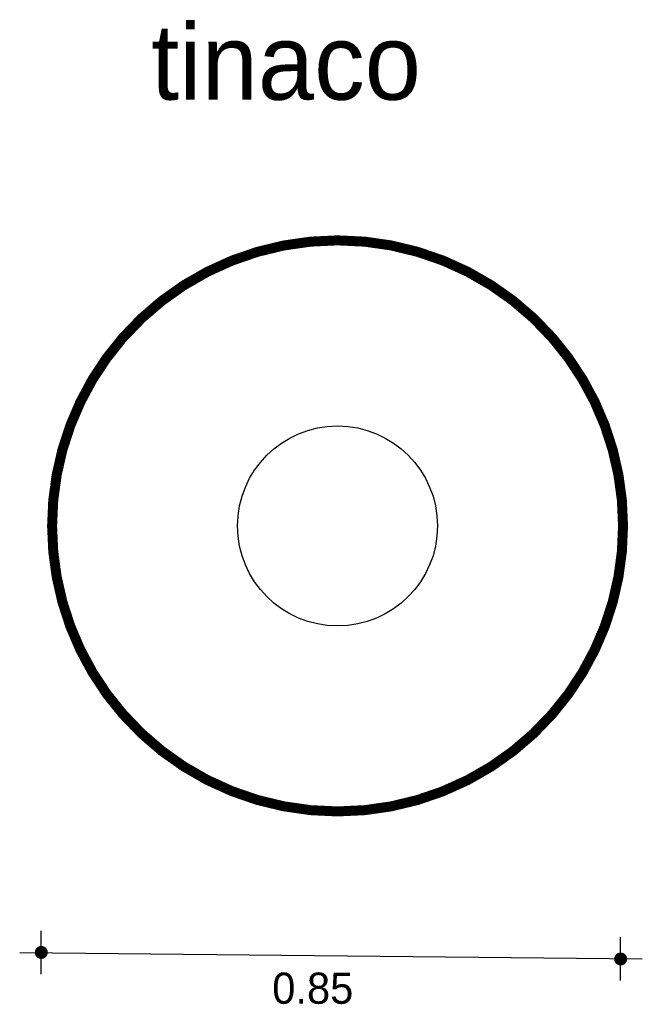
# Model space of a CAD drawing. Extents: x 0.71 to 1.65, y 5.78 to 7.25.
import ezdxf

# ---------------------------------------------------------------- set-up
doc = ezdxf.new("R2010")
doc.units = 0
doc.header["$MEASUREMENT"] = 0
for name, color, linetype in [('BORDE', 2, 'CONTINUOUS'), ('COTAS', 6, 'CONTINUOUS'), ('DIBUJO', 5, 'CONTINUOUS'), ('TEXTO', 4, 'CONTINUOUS')]:
    doc.layers.add(name, color=color, linetype=linetype)

msp = doc.modelspace()

# ---------------------------------------------------------------- linework, layer by layer
at = {"layer": 'BORDE', "const_width": 0.015}
msp.add_lwpolyline([(0.8665, 6.2129, -0.181582), (0.7606, 6.4948, -0.181582), (0.8665, 6.7768, -0.216358), (1.1889, 6.9232, -0.216358), (1.5114, 6.7768, -0.181582), (1.6173, 6.4948, -0.181582), (1.5114, 6.2129, -0.216358), (1.1889, 6.0665, -0.216358)], format="xyb", close=True, dxfattribs=at)
at = {"layer": 'COTAS'}
for p, q in [((0.7444, 5.8225), (0.7444, 5.8874)), ((1.6137, 5.8127), (1.6137, 5.8777)), ((0.712, 5.855), (1.6462, 5.8452))]:
    msp.add_line(p, q, dxfattribs=at)
at = {"layer": 'COTAS', "const_width": 0.00974}
for points in [[(0.7396, 5.855, 1), (0.7493, 5.855, 1)], [(1.6089, 5.8452, 1), (1.6186, 5.8452, 1)]]:
    msp.add_lwpolyline(points, format="xyb", close=True, dxfattribs=at)
at = {"layer": 'DIBUJO'}
for radius in [0.425, 0.15]:
    msp.add_circle((1.1889, 6.4948), radius, dxfattribs=at)

# ---------------------------------------------------------------- texts
at = {"layer": 'COTAS'}
msp.add_text('0.85', height=0.04675, dxfattribs=at).set_placement((1.0909, 5.778))
at = {"layer": 'TEXTO'}
msp.add_text('tinaco', height=0.11349, dxfattribs=at).set_placement((0.9091, 7.1342))

doc.saveas('drawing.dxf')
